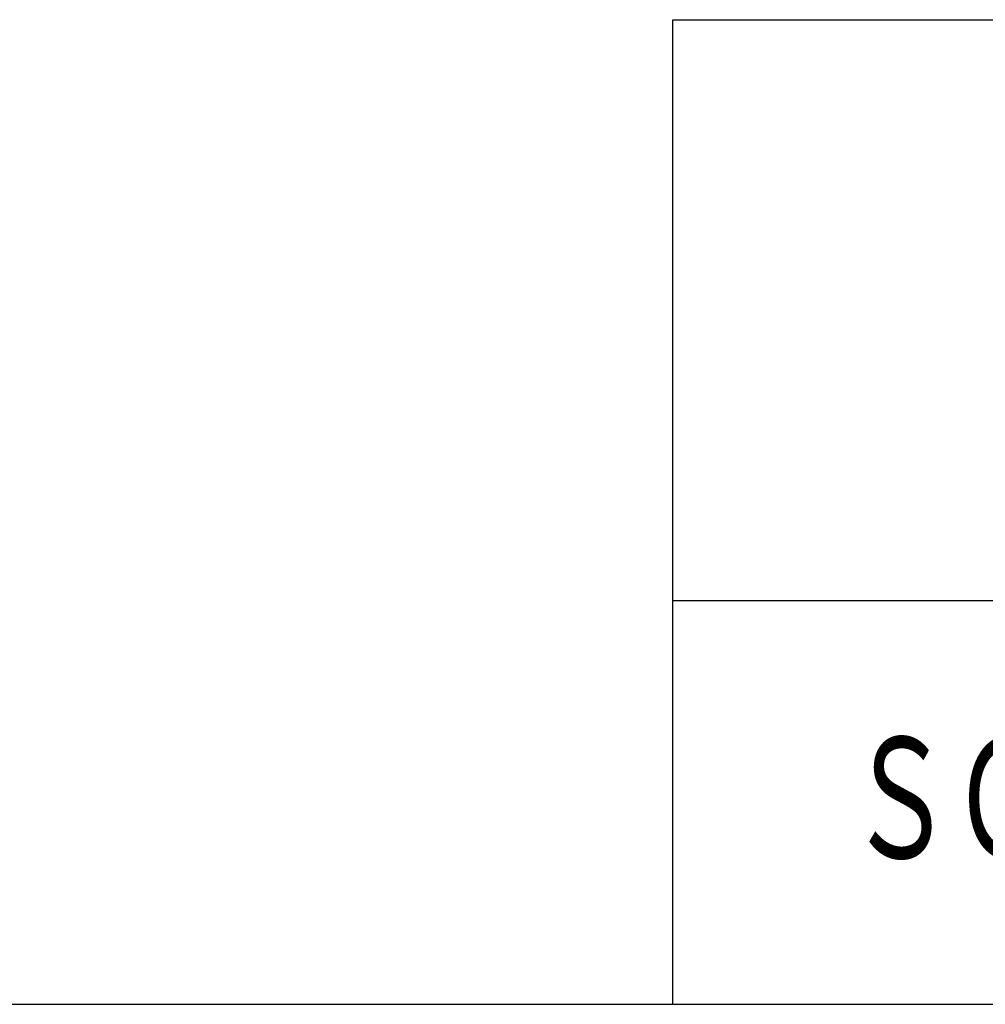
# Model space of a CAD drawing. Header units: millimetres. Extents: x 0 to 1071, y 0 to 742.
# Tile 6 of 130: x 372 to 432, y 75 to 136. Entities that reach past the tile are written whole.
import ezdxf

# ---------------------------------------------------------------- set-up
doc = ezdxf.new("R2010")
doc.units = ezdxf.units.MM
doc.header["$LTSCALE"] = 0.454724
doc.layers.add('NoLayerName_001', color=7, linetype='Continuous')
doc.styles.get("Standard").update_dxf_attribs({"font": 'txt', "bigfont": 'extfont2'})

msp = doc.modelspace()

# ---------------------------------------------------------------- linework, layer by layer
at = {"layer": 'NoLayerName_001', "color": 7, "linetype": 'Continuous', "lineweight": 25}
for p, q in [((412.500039, 135.999996), (1025, 135.999996)), ((412.500039, 75), (412.500039, 135.999996)), ((1025, 99.999998), (412.500039, 99.999998)), ((62.5, 75), (1025, 75)), ((412.5, 75), (1025, 75)), ((412.500039, 75), (1025, 75))]:
    msp.add_line(p, q, dxfattribs=at)

# ---------------------------------------------------------------- texts
at = {"layer": 'NoLayerName_001', "color": 7, "lineweight": 13, "insert": (423.250009, 87.5), "char_height": 8.5, "attachment_point": 4}
msp.add_mtext('\\A1;\\W0.7152;\\T0.9595;ＳＧＭ７Ｇ－０５Ｄ７Ｆ６Ｈ', dxfattribs=at)

doc.saveas('drawing.dxf')
